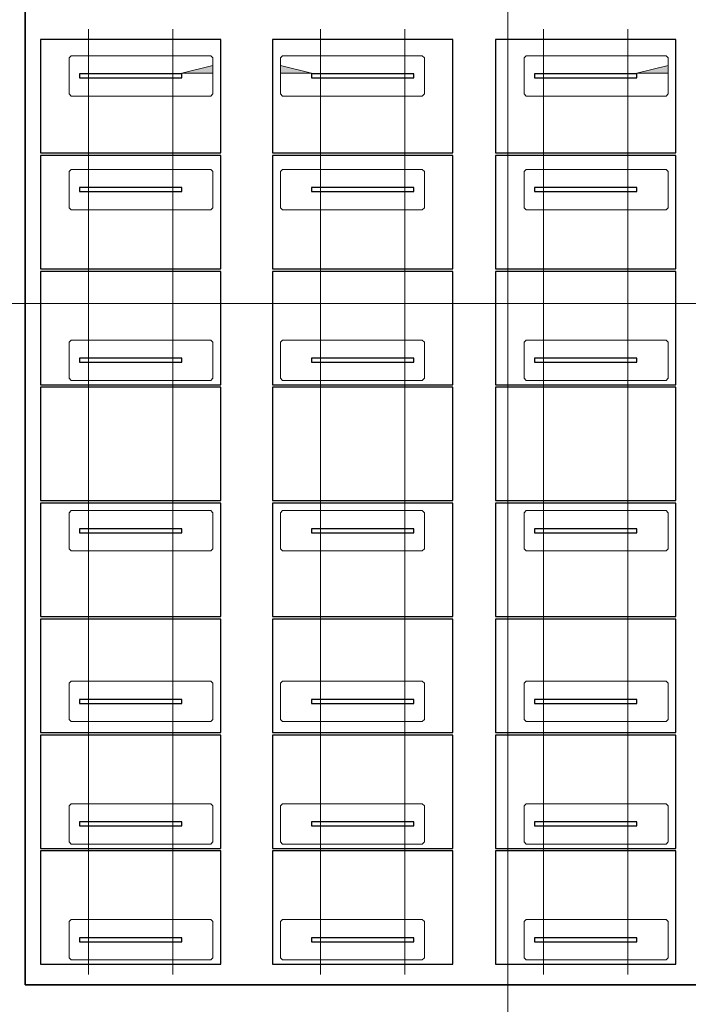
# Model space of a CAD drawing. Extents: x -720 to 300, y 62 to 1112.
# Tile 6 of 60: x -551 to -422, y 249 to 440. Entities that reach past the tile are written whole.
import ezdxf
from ezdxf.lldxf.tags import DXFTag

# ---------------------------------------------------------------- set-up
doc = ezdxf.new("R2010")
doc.units = 0
doc.layers.get('0').update_dxf_attribs({"lineweight": 13})
for name, color, linetype, lineweight in [('3_Solarbase', 7, 'Continuous', 25), ('70 -71 Achsen- 1 Gebäudeachsen', 7, 'STRICHPUNKT2-A06DN9U3MF', 18), ('E_PV_Aufstellzone', 7, 'grob', 35), ('ModuleHighPointMark', 7, 'Continuous', 25)]:
    doc.layers.add(name, color=color, linetype=linetype, lineweight=lineweight)
doc.layers.add('E_ST_Tragsystem', color=7, linetype='Continuous', lineweight=18, true_color=0x006666)
doc.layers.add('Modules', color=7, linetype='Continuous', lineweight=25, true_color=0xffa500)
tags = doc.linetypes.add('grob', pattern=[14, 3, -8, 3]).pattern_tags.tags
tags[8:9] = [DXFTag(74, 4), DXFTag(75, 0), DXFTag(340, '0'), DXFTag(46, 0.0), DXFTag(50, 0.0), DXFTag(44, 0.0), DXFTag(45, 0.0)]
tags[6:7] = [DXFTag(74, 4), DXFTag(75, 0), DXFTag(340, '0'), DXFTag(46, 0.0), DXFTag(50, 0.0), DXFTag(44, 0.0), DXFTag(45, 0.0)]
tags[4:5] = [DXFTag(74, 4), DXFTag(75, 0), DXFTag(340, '0'), DXFTag(46, 0.0), DXFTag(50, 0.0), DXFTag(44, 0.0), DXFTag(45, 0.0)]
tags = doc.linetypes.add('STRICHPUNKT2-A06DN9U3MF', pattern=[12.7, 6.35, -3.175, 0, -3.175]).pattern_tags.tags
tags[10:11] = [DXFTag(74, 4), DXFTag(75, 0), DXFTag(340, '0'), DXFTag(46, 0.0), DXFTag(50, 0.0), DXFTag(44, 0.0), DXFTag(45, 0.0)]
tags[8:9] = [DXFTag(74, 4), DXFTag(75, 0), DXFTag(340, '0'), DXFTag(46, 0.0), DXFTag(50, 0.0), DXFTag(44, 0.0), DXFTag(45, 0.0)]
tags[6:7] = [DXFTag(74, 4), DXFTag(75, 0), DXFTag(340, '0'), DXFTag(46, 0.0), DXFTag(50, 0.0), DXFTag(44, 0.0), DXFTag(45, 0.0)]
tags[4:5] = [DXFTag(74, 4), DXFTag(75, 0), DXFTag(340, '0'), DXFTag(46, 0.0), DXFTag(50, 0.0), DXFTag(44, 0.0), DXFTag(45, 0.0)]

# ---------------------------------------------------------------- blocks, each defined once
blk = doc.blocks.new('Referenz-A06DN9U5MF')
at = {"layer": '70 -71 Achsen- 1 Gebäudeachsen', "color": 0, "linetype": 'STRICHPUNKT2-A06DN9U3MF', "ltscale": 0.18}
for p, q in [((-456.85, 1084.85), (-456.85, 85.41)), ((-682.49, 384.91), (76.46, 384.91))]:
    blk.add_line(p, q, dxfattribs=at)
blk = doc.blocks.new('Polygon-A06DN9U7MF')
at = {"color": 0, "linetype": 'ByBlock', "lineweight": -2, "ltscale": 0.7}
for p, q in [((-550.14, 253.13), (-550.14, 680.02)), ((76.46, 253.13), (-550.14, 253.13))]:
    blk.add_line(p, q, dxfattribs=at)
blk = doc.blocks.new('Blockreferenz-A06DNAGNMF')
at = {"layer": '3_Solarbase', "color": 0}
for p, q in [((-475.02, 341.32), (-494.82, 341.32)), ((-494.82, 341.32), (-494.82, 340.56)), ((-475.02, 340.56), (-475.02, 341.32)), ((-494.82, 340.56), (-475.02, 340.56))]:
    blk.add_line(p, q, dxfattribs=at)
blk = doc.blocks.new('Blockreferenz-A06DNAGPMF')
at = {"layer": '3_Solarbase', "color": 0}
for p, q in [((-431.92, 374.32), (-451.72, 374.32)), ((-451.72, 374.32), (-451.72, 373.56)), ((-451.72, 373.56), (-431.92, 373.56)), ((-431.92, 373.56), (-431.92, 374.32))]:
    blk.add_line(p, q, dxfattribs=at)
blk = doc.blocks.new('Blockreferenz-A06DNAGRMF')
at = {"layer": '3_Solarbase', "color": 0}
for p, q in [((-475.02, 308.32), (-494.82, 308.32)), ((-494.82, 308.32), (-494.82, 307.56)), ((-494.82, 307.56), (-475.02, 307.56)), ((-475.02, 307.56), (-475.02, 308.32))]:
    blk.add_line(p, q, dxfattribs=at)
blk = doc.blocks.new('Blockreferenz-A06DNAGTMF')
at = {"layer": '3_Solarbase', "color": 0}
for p, q in [((-519.88, 341.32), (-539.68, 341.32)), ((-539.68, 341.32), (-539.68, 340.56)), ((-519.88, 340.56), (-519.88, 341.32)), ((-539.68, 340.56), (-519.88, 340.56))]:
    blk.add_line(p, q, dxfattribs=at)
blk = doc.blocks.new('Blockreferenz-A06DNAGVMF')
at = {"layer": '3_Solarbase', "color": 0}
for p, q in [((-475.02, 407.32), (-494.82, 407.32)), ((-494.82, 407.32), (-494.82, 406.56)), ((-494.82, 406.56), (-475.02, 406.56)), ((-475.02, 406.56), (-475.02, 407.32))]:
    blk.add_line(p, q, dxfattribs=at)
blk = doc.blocks.new('Blockreferenz-A06DNAGXMF')
at = {"layer": '3_Solarbase', "color": 0}
for p, q in [((-519.88, 374.32), (-539.68, 374.32)), ((-539.68, 374.32), (-539.68, 373.56)), ((-539.68, 373.56), (-519.88, 373.56)), ((-519.88, 373.56), (-519.88, 374.32))]:
    blk.add_line(p, q, dxfattribs=at)
blk = doc.blocks.new('Blockreferenz-A06DNAGZMF')
at = {"layer": '3_Solarbase', "color": 0}
for p, q in [((-431.92, 429.32), (-451.72, 429.32)), ((-451.72, 429.32), (-451.72, 428.56)), ((-451.72, 428.56), (-431.92, 428.56)), ((-431.92, 428.56), (-431.92, 429.32))]:
    blk.add_line(p, q, dxfattribs=at)
blk = doc.blocks.new('Blockreferenz-A06DNAH1MF')
at = {"layer": '3_Solarbase', "color": 0}
for p, q in [((-519.88, 407.32), (-539.68, 407.32)), ((-539.68, 407.32), (-539.68, 406.56)), ((-539.68, 406.56), (-519.88, 406.56)), ((-519.88, 406.56), (-519.88, 407.32))]:
    blk.add_line(p, q, dxfattribs=at)
blk = doc.blocks.new('Blockreferenz-A06DNAH5MF')
at = {"layer": '3_Solarbase', "color": 0}
for p, q in [((-475.02, 341.32), (-494.82, 341.32)), ((-494.82, 341.32), (-494.82, 340.56)), ((-475.02, 340.56), (-475.02, 341.32)), ((-494.82, 340.56), (-475.02, 340.56))]:
    blk.add_line(p, q, dxfattribs=at)
blk = doc.blocks.new('Blockreferenz-A06DNAH9MF')
at = {"layer": '3_Solarbase', "color": 0}
for p, q in [((-475.02, 407.32), (-494.82, 407.32)), ((-494.82, 407.32), (-494.82, 406.56)), ((-494.82, 406.56), (-475.02, 406.56)), ((-475.02, 406.56), (-475.02, 407.32))]:
    blk.add_line(p, q, dxfattribs=at)
blk = doc.blocks.new('Blockreferenz-A06DNAHBMF')
at = {"layer": '3_Solarbase', "color": 0}
for p, q in [((-431.92, 308.32), (-451.72, 308.32)), ((-451.72, 308.32), (-451.72, 307.56)), ((-451.72, 307.56), (-431.92, 307.56)), ((-431.92, 307.56), (-431.92, 308.32))]:
    blk.add_line(p, q, dxfattribs=at)
blk = doc.blocks.new('Blockreferenz-A06DNAHDMF')
at = {"layer": '3_Solarbase', "color": 0}
for p, q in [((-431.92, 407.32), (-451.72, 407.32)), ((-451.72, 407.32), (-451.72, 406.56)), ((-451.72, 406.56), (-431.92, 406.56)), ((-431.92, 406.56), (-431.92, 407.32))]:
    blk.add_line(p, q, dxfattribs=at)
blk = doc.blocks.new('Blockreferenz-A06DNAHFMF')
at = {"layer": '3_Solarbase', "color": 0}
for p, q in [((-431.92, 341.32), (-451.72, 341.32)), ((-451.72, 341.32), (-451.72, 340.56)), ((-431.92, 340.56), (-431.92, 341.32)), ((-451.72, 340.56), (-431.92, 340.56))]:
    blk.add_line(p, q, dxfattribs=at)
blk = doc.blocks.new('Blockreferenz-A06DNAHHMF')
at = {"layer": '3_Solarbase', "color": 0}
for p, q in [((-519.88, 429.32), (-539.68, 429.32)), ((-539.68, 429.32), (-539.68, 428.56)), ((-539.68, 428.56), (-519.88, 428.56)), ((-519.88, 428.56), (-519.88, 429.32))]:
    blk.add_line(p, q, dxfattribs=at)
blk = doc.blocks.new('Blockreferenz-A06DNAHJMF')
at = {"layer": '3_Solarbase', "color": 0}
for p, q in [((-431.92, 374.32), (-451.72, 374.32)), ((-451.72, 374.32), (-451.72, 373.56)), ((-451.72, 373.56), (-431.92, 373.56)), ((-431.92, 373.56), (-431.92, 374.32))]:
    blk.add_line(p, q, dxfattribs=at)
blk = doc.blocks.new('Blockreferenz-A06DNAHLMF')
at = {"layer": '3_Solarbase', "color": 0}
for p, q in [((-431.92, 308.32), (-451.72, 308.32)), ((-451.72, 308.32), (-451.72, 307.56)), ((-451.72, 307.56), (-431.92, 307.56)), ((-431.92, 307.56), (-431.92, 308.32))]:
    blk.add_line(p, q, dxfattribs=at)
blk = doc.blocks.new('Blockreferenz-A06DNAHNMF')
at = {"layer": '3_Solarbase', "color": 0}
for p, q in [((-431.92, 429.32), (-451.72, 429.32)), ((-451.72, 429.32), (-451.72, 428.56)), ((-451.72, 428.56), (-431.92, 428.56)), ((-431.92, 428.56), (-431.92, 429.32))]:
    blk.add_line(p, q, dxfattribs=at)
blk = doc.blocks.new('Blockreferenz-A06DNAHXMF')
at = {"layer": 'ModuleHighPointMark', "color": 16, "lineweight": 0, "true_color": 0x6c0000}
for p, q in [((-513.88, 430.94), (-519.88, 429.44)), ((-513.88, 429.44), (-513.88, 430.94)), ((-519.88, 429.44), (-513.88, 429.44))]:
    blk.add_line(p, q, dxfattribs=at)
at = {"layer": 'ModuleHighPointMark', "color": 40, "linetype": 'ByBlock', "ltscale": 0.25, "true_color": 0xffa600}
blk.add_solid([(-513.88, 429.44), (-519.88, 429.44), (-513.88, 430.94)], dxfattribs=at)
blk = doc.blocks.new('Blockreferenz-A06DNAHZMF')
at = {"layer": 'ModuleHighPointMark', "color": 16, "lineweight": 0, "true_color": 0x6c0000}
for p, q in [((-500.82, 429.44), (-500.82, 430.94)), ((-500.82, 430.94), (-494.82, 429.44)), ((-494.82, 429.44), (-500.82, 429.44))]:
    blk.add_line(p, q, dxfattribs=at)
at = {"layer": 'ModuleHighPointMark', "color": 40, "linetype": 'ByBlock', "ltscale": 0.25, "true_color": 0xffa600}
blk.add_solid([(-500.82, 429.44), (-500.82, 430.94), (-494.82, 429.44)], dxfattribs=at)
blk = doc.blocks.new('Blockreferenz-A06DNAI5MF')
at = {"layer": 'ModuleHighPointMark', "color": 16, "lineweight": 0, "true_color": 0x6c0000}
for p, q in [((-425.92, 430.94), (-431.92, 429.44)), ((-425.92, 429.44), (-425.92, 430.94)), ((-431.92, 429.44), (-425.92, 429.44))]:
    blk.add_line(p, q, dxfattribs=at)
at = {"layer": 'ModuleHighPointMark', "color": 40, "linetype": 'ByBlock', "ltscale": 0.25, "true_color": 0xffa600}
blk.add_solid([(-425.92, 429.44), (-431.92, 429.44), (-425.92, 430.94)], dxfattribs=at)
blk = doc.blocks.new('Blockreferenz-A06DNAI9MF')
at = {"color": 96, "lineweight": -2, "true_color": 0x008000}
for p, q in [((-541.67, 311.44), (-541.27, 311.84)), ((-541.67, 304.44), (-541.67, 311.44)), ((-541.27, 311.84), (-514.27, 311.84)), ((-514.27, 311.84), (-513.87, 311.44)), ((-513.87, 311.44), (-513.87, 304.44)), ((-541.27, 304.04), (-541.67, 304.44)), ((-514.27, 304.04), (-541.27, 304.04)), ((-513.87, 304.44), (-514.27, 304.04))]:
    blk.add_line(p, q, dxfattribs=at)
blk = doc.blocks.new('Blockreferenz-A06DNAIBMF')
at = {"color": 96, "lineweight": -2, "true_color": 0x008000}
for p, q in [((-541.67, 377.44), (-541.27, 377.84)), ((-541.67, 370.44), (-541.67, 377.44)), ((-541.27, 377.84), (-514.27, 377.84)), ((-514.27, 377.84), (-513.87, 377.44)), ((-513.87, 377.44), (-513.87, 370.44)), ((-541.27, 370.04), (-541.67, 370.44)), ((-514.27, 370.04), (-541.27, 370.04)), ((-513.87, 370.44), (-514.27, 370.04))]:
    blk.add_line(p, q, dxfattribs=at)
blk = doc.blocks.new('Blockreferenz-A06DNAIDMF')
at = {"color": 96, "lineweight": -2, "true_color": 0x008000}
for p, q in [((-541.67, 432.44), (-541.27, 432.84)), ((-541.67, 425.44), (-541.67, 432.44)), ((-541.27, 432.84), (-514.27, 432.84)), ((-514.27, 432.84), (-513.87, 432.44)), ((-513.87, 432.44), (-513.87, 425.44)), ((-541.27, 425.04), (-541.67, 425.44)), ((-514.27, 425.04), (-541.27, 425.04)), ((-513.87, 425.44), (-514.27, 425.04))]:
    blk.add_line(p, q, dxfattribs=at)
blk = doc.blocks.new('Blockreferenz-A06DNAIFMF')
at = {"layer": 'Modules'}
for p, q in [((-424.39, 323.86), (-459.25, 323.86)), ((-459.25, 323.86), (-459.25, 301.94)), ((-424.39, 301.94), (-424.39, 323.86)), ((-459.25, 301.94), (-424.39, 301.94))]:
    blk.add_line(p, q, dxfattribs=at)
blk = doc.blocks.new('Blockreferenz-A06DNAIHMF')
at = {"layer": 'Modules'}
for p, q in [((-467.49, 323.86), (-502.35, 323.86)), ((-502.35, 323.86), (-502.35, 301.94)), ((-467.49, 301.94), (-467.49, 323.86)), ((-502.35, 301.94), (-467.49, 301.94))]:
    blk.add_line(p, q, dxfattribs=at)
blk = doc.blocks.new('Blockreferenz-A06DNAINMF')
at = {"layer": 'Modules'}
for p, q in [((-512.35, 391.12), (-547.21, 391.12)), ((-547.21, 391.12), (-547.21, 369.2)), ((-512.35, 369.2), (-512.35, 391.12)), ((-547.21, 369.2), (-512.35, 369.2))]:
    blk.add_line(p, q, dxfattribs=at)
blk = doc.blocks.new('Blockreferenz-A06DNAIRMF')
at = {"layer": '3_Solarbase', "color": 0}
for p, q in [((-519.88, 407.32), (-539.68, 407.32)), ((-539.68, 407.32), (-539.68, 406.56)), ((-539.68, 406.56), (-519.88, 406.56)), ((-519.88, 406.56), (-519.88, 407.32))]:
    blk.add_line(p, q, dxfattribs=at)
blk = doc.blocks.new('Blockreferenz-A06DNAITMF')
at = {"layer": 'Modules'}
for p, q in [((-424.39, 435.96), (-459.25, 435.96)), ((-459.25, 435.96), (-459.25, 414.04)), ((-424.39, 414.04), (-424.39, 435.96)), ((-459.25, 414.04), (-424.39, 414.04))]:
    blk.add_line(p, q, dxfattribs=at)
blk = doc.blocks.new('Blockreferenz-A06DNAIXMF')
at = {"layer": 'Modules'}
for p, q in [((-424.39, 413.54), (-459.25, 413.54)), ((-459.25, 413.54), (-459.25, 391.62)), ((-424.39, 391.62), (-424.39, 413.54)), ((-459.25, 391.62), (-424.39, 391.62))]:
    blk.add_line(p, q, dxfattribs=at)
blk = doc.blocks.new('Blockreferenz-A06DNAIZMF')
at = {"layer": 'Modules'}
for p, q in [((-512.35, 323.86), (-547.21, 323.86)), ((-547.21, 323.86), (-547.21, 301.94)), ((-512.35, 301.94), (-512.35, 323.86)), ((-547.21, 301.94), (-512.35, 301.94))]:
    blk.add_line(p, q, dxfattribs=at)
blk = doc.blocks.new('Blockreferenz-A06DNAJ1MF')
at = {"layer": 'Modules'}
for p, q in [((-467.49, 368.7), (-502.35, 368.7)), ((-502.35, 368.7), (-502.35, 346.78)), ((-467.49, 346.78), (-467.49, 368.7)), ((-502.35, 346.78), (-467.49, 346.78))]:
    blk.add_line(p, q, dxfattribs=at)
blk = doc.blocks.new('Blockreferenz-A06DNAJ3MF')
at = {"layer": 'Modules'}
for p, q in [((-512.35, 346.28), (-547.21, 346.28)), ((-547.21, 346.28), (-547.21, 324.36)), ((-512.35, 324.36), (-512.35, 346.28)), ((-547.21, 324.36), (-512.35, 324.36))]:
    blk.add_line(p, q, dxfattribs=at)
blk = doc.blocks.new('Blockreferenz-A06DNAJ5MF')
at = {"layer": 'Modules'}
for p, q in [((-512.35, 413.54), (-547.21, 413.54)), ((-547.21, 413.54), (-547.21, 391.62)), ((-512.35, 391.62), (-512.35, 413.54)), ((-547.21, 391.62), (-512.35, 391.62))]:
    blk.add_line(p, q, dxfattribs=at)
blk = doc.blocks.new('Blockreferenz-A06DNAJ7MF')
at = {"color": 96, "lineweight": -2, "true_color": 0x008000}
for p, q in [((-541.67, 344.44), (-541.27, 344.84)), ((-541.27, 344.84), (-514.27, 344.84)), ((-514.27, 344.84), (-513.87, 344.44)), ((-541.67, 337.44), (-541.67, 344.44)), ((-513.87, 344.44), (-513.87, 337.44)), ((-541.27, 337.04), (-541.67, 337.44)), ((-513.87, 337.44), (-514.27, 337.04)), ((-514.27, 337.04), (-541.27, 337.04))]:
    blk.add_line(p, q, dxfattribs=at)
blk = doc.blocks.new('Blockreferenz-A06DNAJ9MF')
at = {"color": 96, "lineweight": -2, "true_color": 0x008000}
for p, q in [((-541.67, 410.44), (-541.27, 410.84)), ((-541.67, 403.44), (-541.67, 410.44)), ((-541.27, 410.84), (-514.27, 410.84)), ((-514.27, 410.84), (-513.87, 410.44)), ((-513.87, 410.44), (-513.87, 403.44)), ((-541.27, 403.04), (-541.67, 403.44)), ((-514.27, 403.04), (-541.27, 403.04)), ((-513.87, 403.44), (-514.27, 403.04))]:
    blk.add_line(p, q, dxfattribs=at)
blk = doc.blocks.new('Blockreferenz-A06DNAJBMF')
at = {"layer": 'Modules'}
for p, q in [((-467.49, 391.12), (-502.35, 391.12)), ((-502.35, 391.12), (-502.35, 369.2)), ((-467.49, 369.2), (-467.49, 391.12)), ((-502.35, 369.2), (-467.49, 369.2))]:
    blk.add_line(p, q, dxfattribs=at)
blk = doc.blocks.new('Blockreferenz-A06DNAJDMF')
at = {"color": 96, "lineweight": -2, "true_color": 0x008000}
for p, q in [((-500.81, 344.44), (-500.41, 344.84)), ((-500.41, 344.84), (-473.41, 344.84)), ((-473.41, 344.84), (-473.01, 344.44)), ((-500.81, 337.44), (-500.81, 344.44)), ((-473.01, 344.44), (-473.01, 337.44)), ((-500.41, 337.04), (-500.81, 337.44)), ((-473.01, 337.44), (-473.41, 337.04)), ((-473.41, 337.04), (-500.41, 337.04))]:
    blk.add_line(p, q, dxfattribs=at)
blk = doc.blocks.new('Blockreferenz-A06DNAJFMF')
at = {"color": 96, "lineweight": -2, "true_color": 0x008000}
for p, q in [((-500.81, 311.44), (-500.41, 311.84)), ((-500.81, 304.44), (-500.81, 311.44)), ((-500.41, 311.84), (-473.41, 311.84)), ((-473.41, 311.84), (-473.01, 311.44)), ((-473.01, 311.44), (-473.01, 304.44)), ((-500.41, 304.04), (-500.81, 304.44)), ((-473.41, 304.04), (-500.41, 304.04)), ((-473.01, 304.44), (-473.41, 304.04))]:
    blk.add_line(p, q, dxfattribs=at)
blk = doc.blocks.new('Blockreferenz-A06DNAJHMF')
at = {"layer": 'Modules'}
for p, q in [((-467.49, 413.54), (-502.35, 413.54)), ((-502.35, 413.54), (-502.35, 391.62)), ((-467.49, 391.62), (-467.49, 413.54)), ((-502.35, 391.62), (-467.49, 391.62))]:
    blk.add_line(p, q, dxfattribs=at)
blk = doc.blocks.new('Blockreferenz-A06DNAJJMF')
at = {"color": 96, "lineweight": -2, "true_color": 0x008000}
for p, q in [((-500.81, 410.44), (-500.41, 410.84)), ((-500.81, 403.44), (-500.81, 410.44)), ((-500.41, 410.84), (-473.41, 410.84)), ((-473.41, 410.84), (-473.01, 410.44)), ((-473.01, 410.44), (-473.01, 403.44)), ((-500.41, 403.04), (-500.81, 403.44)), ((-473.41, 403.04), (-500.41, 403.04)), ((-473.01, 403.44), (-473.41, 403.04))]:
    blk.add_line(p, q, dxfattribs=at)
blk = doc.blocks.new('Blockreferenz-A06DNAJLMF')
at = {"color": 96, "lineweight": -2, "true_color": 0x008000}
for p, q in [((-500.81, 377.44), (-500.41, 377.84)), ((-500.81, 370.44), (-500.81, 377.44)), ((-500.41, 377.84), (-473.41, 377.84)), ((-473.41, 377.84), (-473.01, 377.44)), ((-473.01, 377.44), (-473.01, 370.44)), ((-500.41, 370.04), (-500.81, 370.44)), ((-473.41, 370.04), (-500.41, 370.04)), ((-473.01, 370.44), (-473.41, 370.04))]:
    blk.add_line(p, q, dxfattribs=at)
blk = doc.blocks.new('Blockreferenz-A06DNAJNMF')
at = {"color": 96, "lineweight": -2, "true_color": 0x008000}
for p, q in [((-500.81, 432.44), (-500.41, 432.84)), ((-500.81, 425.44), (-500.81, 432.44)), ((-500.41, 432.84), (-473.41, 432.84)), ((-473.41, 432.84), (-473.01, 432.44)), ((-473.01, 432.44), (-473.01, 425.44)), ((-500.41, 425.04), (-500.81, 425.44)), ((-473.41, 425.04), (-500.41, 425.04)), ((-473.01, 425.44), (-473.41, 425.04))]:
    blk.add_line(p, q, dxfattribs=at)
blk = doc.blocks.new('Blockreferenz-A06DNAJPMF')
at = {"layer": 'Modules'}
for p, q in [((-512.35, 368.7), (-547.21, 368.7)), ((-547.21, 368.7), (-547.21, 346.78)), ((-512.35, 346.78), (-512.35, 368.7)), ((-547.21, 346.78), (-512.35, 346.78))]:
    blk.add_line(p, q, dxfattribs=at)
blk = doc.blocks.new('Blockreferenz-A06DNAJRMF')
at = {"color": 96, "lineweight": -2, "true_color": 0x008000}
for p, q in [((-453.71, 311.44), (-453.31, 311.84)), ((-453.71, 304.44), (-453.71, 311.44)), ((-453.31, 311.84), (-426.31, 311.84)), ((-426.31, 311.84), (-425.91, 311.44)), ((-425.91, 311.44), (-425.91, 304.44)), ((-453.31, 304.04), (-453.71, 304.44)), ((-426.31, 304.04), (-453.31, 304.04)), ((-425.91, 304.44), (-426.31, 304.04))]:
    blk.add_line(p, q, dxfattribs=at)
blk = doc.blocks.new('Blockreferenz-A06DNAJTMF')
at = {"layer": 'Modules'}
for p, q in [((-512.35, 435.96), (-547.21, 435.96)), ((-547.21, 435.96), (-547.21, 414.04)), ((-512.35, 414.04), (-512.35, 435.96)), ((-547.21, 414.04), (-512.35, 414.04))]:
    blk.add_line(p, q, dxfattribs=at)
blk = doc.blocks.new('Blockreferenz-A06DNAJVMF')
at = {"color": 96, "lineweight": -2, "true_color": 0x008000}
for p, q in [((-453.71, 377.44), (-453.31, 377.84)), ((-453.71, 370.44), (-453.71, 377.44)), ((-453.31, 377.84), (-426.31, 377.84)), ((-426.31, 377.84), (-425.91, 377.44)), ((-425.91, 377.44), (-425.91, 370.44)), ((-453.31, 370.04), (-453.71, 370.44)), ((-426.31, 370.04), (-453.31, 370.04)), ((-425.91, 370.44), (-426.31, 370.04))]:
    blk.add_line(p, q, dxfattribs=at)
blk = doc.blocks.new('Blockreferenz-A06DNAJXMF')
at = {"color": 96, "lineweight": -2, "true_color": 0x008000}
for p, q in [((-453.71, 410.44), (-453.31, 410.84)), ((-453.71, 403.44), (-453.71, 410.44)), ((-453.31, 410.84), (-426.31, 410.84)), ((-426.31, 410.84), (-425.91, 410.44)), ((-425.91, 410.44), (-425.91, 403.44)), ((-453.31, 403.04), (-453.71, 403.44)), ((-426.31, 403.04), (-453.31, 403.04)), ((-425.91, 403.44), (-426.31, 403.04))]:
    blk.add_line(p, q, dxfattribs=at)
blk = doc.blocks.new('Blockreferenz-A06DNAJZMF')
at = {"layer": 'Modules'}
for p, q in [((-467.49, 346.28), (-502.35, 346.28)), ((-502.35, 346.28), (-502.35, 324.36)), ((-467.49, 324.36), (-467.49, 346.28)), ((-502.35, 324.36), (-467.49, 324.36))]:
    blk.add_line(p, q, dxfattribs=at)
blk = doc.blocks.new('Blockreferenz-A06DNAK1MF')
at = {"color": 96, "lineweight": -2, "true_color": 0x008000}
for p, q in [((-453.71, 432.44), (-453.31, 432.84)), ((-453.71, 425.44), (-453.71, 432.44)), ((-453.31, 432.84), (-426.31, 432.84)), ((-426.31, 432.84), (-425.91, 432.44)), ((-425.91, 432.44), (-425.91, 425.44)), ((-453.31, 425.04), (-453.71, 425.44)), ((-426.31, 425.04), (-453.31, 425.04)), ((-425.91, 425.44), (-426.31, 425.04))]:
    blk.add_line(p, q, dxfattribs=at)
blk = doc.blocks.new('Blockreferenz-A06DNAK3MF')
at = {"layer": 'Modules'}
for p, q in [((-467.49, 435.96), (-502.35, 435.96)), ((-502.35, 435.96), (-502.35, 414.04)), ((-467.49, 414.04), (-467.49, 435.96)), ((-502.35, 414.04), (-467.49, 414.04))]:
    blk.add_line(p, q, dxfattribs=at)
blk = doc.blocks.new('Blockreferenz-A06DNAK7MF')
at = {"layer": 'Modules'}
for p, q in [((-424.39, 346.28), (-459.25, 346.28)), ((-459.25, 346.28), (-459.25, 324.36)), ((-424.39, 324.36), (-424.39, 346.28)), ((-459.25, 324.36), (-424.39, 324.36))]:
    blk.add_line(p, q, dxfattribs=at)
blk = doc.blocks.new('Blockreferenz-A06DNAK9MF')
at = {"layer": '3_Solarbase', "color": 0}
for p, q in [((-519.88, 308.32), (-539.68, 308.32)), ((-539.68, 308.32), (-539.68, 307.56)), ((-539.68, 307.56), (-519.88, 307.56)), ((-519.88, 307.56), (-519.88, 308.32))]:
    blk.add_line(p, q, dxfattribs=at)
blk = doc.blocks.new('Blockreferenz-A06DNAKDMF')
at = {"layer": 'Modules'}
for p, q in [((-424.39, 368.7), (-459.25, 368.7)), ((-459.25, 368.7), (-459.25, 346.78)), ((-424.39, 346.78), (-424.39, 368.7)), ((-459.25, 346.78), (-424.39, 346.78))]:
    blk.add_line(p, q, dxfattribs=at)
blk = doc.blocks.new('Blockreferenz-A06DNAKHMF')
at = {"layer": 'Modules'}
for p, q in [((-424.39, 391.12), (-459.25, 391.12)), ((-459.25, 391.12), (-459.25, 369.2)), ((-424.39, 369.2), (-424.39, 391.12)), ((-459.25, 369.2), (-424.39, 369.2))]:
    blk.add_line(p, q, dxfattribs=at)
blk = doc.blocks.new('Blockreferenz-A06DNAKJMF')
at = {"color": 96, "lineweight": -2, "true_color": 0x008000}
for p, q in [((-453.71, 344.44), (-453.31, 344.84)), ((-453.31, 344.84), (-426.31, 344.84)), ((-426.31, 344.84), (-425.91, 344.44)), ((-453.71, 337.44), (-453.71, 344.44)), ((-425.91, 344.44), (-425.91, 337.44)), ((-453.31, 337.04), (-453.71, 337.44)), ((-425.91, 337.44), (-426.31, 337.04)), ((-426.31, 337.04), (-453.31, 337.04))]:
    blk.add_line(p, q, dxfattribs=at)
blk = doc.blocks.new('Blockreferenz-A06DNAKLMF')
at = {"layer": '3_Solarbase', "color": 0}
for p, q in [((-475.02, 308.32), (-494.82, 308.32)), ((-494.82, 308.32), (-494.82, 307.56)), ((-494.82, 307.56), (-475.02, 307.56)), ((-475.02, 307.56), (-475.02, 308.32))]:
    blk.add_line(p, q, dxfattribs=at)
blk = doc.blocks.new('Blockreferenz-A06DNAKPMF')
at = {"layer": '3_Solarbase', "color": 0}
for p, q in [((-475.02, 374.32), (-494.82, 374.32)), ((-494.82, 374.32), (-494.82, 373.56)), ((-494.82, 373.56), (-475.02, 373.56)), ((-475.02, 373.56), (-475.02, 374.32))]:
    blk.add_line(p, q, dxfattribs=at)
blk = doc.blocks.new('Blockreferenz-A06DNAKVMF')
at = {"layer": '3_Solarbase', "color": 0}
for p, q in [((-475.02, 429.32), (-494.82, 429.32)), ((-494.82, 429.32), (-494.82, 428.56)), ((-494.82, 428.56), (-475.02, 428.56)), ((-475.02, 428.56), (-475.02, 429.32))]:
    blk.add_line(p, q, dxfattribs=at)
blk = doc.blocks.new('Blockreferenz-A06DNAKZMF')
at = {"layer": '3_Solarbase', "color": 0}
for p, q in [((-519.88, 308.32), (-539.68, 308.32)), ((-539.68, 308.32), (-539.68, 307.56)), ((-539.68, 307.56), (-519.88, 307.56)), ((-519.88, 307.56), (-519.88, 308.32))]:
    blk.add_line(p, q, dxfattribs=at)
blk = doc.blocks.new('Blockreferenz-A06DNAL1MF')
at = {"layer": '3_Solarbase', "color": 0}
for p, q in [((-431.92, 407.32), (-451.72, 407.32)), ((-451.72, 407.32), (-451.72, 406.56)), ((-451.72, 406.56), (-431.92, 406.56)), ((-431.92, 406.56), (-431.92, 407.32))]:
    blk.add_line(p, q, dxfattribs=at)
blk = doc.blocks.new('Blockreferenz-A06DNAL3MF')
at = {"layer": '3_Solarbase', "color": 0}
for p, q in [((-519.88, 341.32), (-539.68, 341.32)), ((-539.68, 341.32), (-539.68, 340.56)), ((-519.88, 340.56), (-519.88, 341.32)), ((-539.68, 340.56), (-519.88, 340.56))]:
    blk.add_line(p, q, dxfattribs=at)
blk = doc.blocks.new('Blockreferenz-A06DNAL5MF')
at = {"layer": '3_Solarbase', "color": 0}
for p, q in [((-519.88, 374.32), (-539.68, 374.32)), ((-539.68, 374.32), (-539.68, 373.56)), ((-539.68, 373.56), (-519.88, 373.56)), ((-519.88, 373.56), (-519.88, 374.32))]:
    blk.add_line(p, q, dxfattribs=at)
blk = doc.blocks.new('Blockreferenz-A06DNAL7MF')
at = {"layer": '3_Solarbase', "color": 0}
for p, q in [((-519.88, 429.32), (-539.68, 429.32)), ((-539.68, 429.32), (-539.68, 428.56)), ((-539.68, 428.56), (-519.88, 428.56)), ((-519.88, 428.56), (-519.88, 429.32))]:
    blk.add_line(p, q, dxfattribs=at)
blk = doc.blocks.new('Blockreferenz-A06DNAL9MF')
at = {"layer": '3_Solarbase', "color": 0}
for p, q in [((-475.02, 429.32), (-494.82, 429.32)), ((-494.82, 429.32), (-494.82, 428.56)), ((-494.82, 428.56), (-475.02, 428.56)), ((-475.02, 428.56), (-475.02, 429.32))]:
    blk.add_line(p, q, dxfattribs=at)
blk = doc.blocks.new('Blockreferenz-A06DNALDMF')
at = {"layer": '3_Solarbase', "color": 0}
for p, q in [((-431.92, 341.32), (-451.72, 341.32)), ((-451.72, 341.32), (-451.72, 340.56)), ((-431.92, 340.56), (-431.92, 341.32)), ((-451.72, 340.56), (-431.92, 340.56))]:
    blk.add_line(p, q, dxfattribs=at)
blk = doc.blocks.new('Blockreferenz-A06DNALFMF')
at = {"layer": '3_Solarbase', "color": 0}
for p, q in [((-475.02, 374.32), (-494.82, 374.32)), ((-494.82, 374.32), (-494.82, 373.56)), ((-494.82, 373.56), (-475.02, 373.56)), ((-475.02, 373.56), (-475.02, 374.32))]:
    blk.add_line(p, q, dxfattribs=at)
blk = doc.blocks.new('Blockreferenz-A06DNAMRMF')
at = {"layer": '3_Solarbase', "color": 0}
for p, q in [((-431.92, 284.64), (-451.72, 284.64)), ((-451.72, 284.64), (-451.72, 283.88)), ((-451.72, 283.88), (-431.92, 283.88)), ((-431.92, 283.88), (-431.92, 284.64))]:
    blk.add_line(p, q, dxfattribs=at)
blk = doc.blocks.new('Blockreferenz-A06DNAMTMF')
at = {"layer": '3_Solarbase', "color": 0}
for p, q in [((-519.88, 284.64), (-539.68, 284.64)), ((-539.68, 284.64), (-539.68, 283.88)), ((-539.68, 283.88), (-519.88, 283.88)), ((-519.88, 283.88), (-519.88, 284.64))]:
    blk.add_line(p, q, dxfattribs=at)
blk = doc.blocks.new('Blockreferenz-A06DNAMVMF')
at = {"layer": '3_Solarbase', "color": 0}
for p, q in [((-431.92, 284.64), (-451.72, 284.64)), ((-451.72, 284.64), (-451.72, 283.88)), ((-451.72, 283.88), (-431.92, 283.88)), ((-431.92, 283.88), (-431.92, 284.64))]:
    blk.add_line(p, q, dxfattribs=at)
blk = doc.blocks.new('Blockreferenz-A06DNAMZMF')
at = {"color": 96, "lineweight": -2, "true_color": 0x008000}
for p, q in [((-541.67, 287.76), (-541.27, 288.16)), ((-541.67, 280.76), (-541.67, 287.76)), ((-541.27, 288.16), (-514.27, 288.16)), ((-514.27, 288.16), (-513.87, 287.76)), ((-513.87, 287.76), (-513.87, 280.76)), ((-541.27, 280.36), (-541.67, 280.76)), ((-514.27, 280.36), (-541.27, 280.36)), ((-513.87, 280.76), (-514.27, 280.36))]:
    blk.add_line(p, q, dxfattribs=at)
blk = doc.blocks.new('Blockreferenz-A06DNAN1MF')
at = {"layer": 'Modules'}
for p, q in [((-512.35, 301.44), (-547.21, 301.44)), ((-547.21, 301.44), (-547.21, 279.52)), ((-512.35, 279.52), (-512.35, 301.44)), ((-547.21, 279.52), (-512.35, 279.52))]:
    blk.add_line(p, q, dxfattribs=at)
blk = doc.blocks.new('Blockreferenz-A06DNAN5MF')
at = {"layer": 'Modules'}
for p, q in [((-467.49, 301.44), (-502.35, 301.44)), ((-502.35, 301.44), (-502.35, 279.52)), ((-467.49, 279.52), (-467.49, 301.44)), ((-502.35, 279.52), (-467.49, 279.52))]:
    blk.add_line(p, q, dxfattribs=at)
blk = doc.blocks.new('Blockreferenz-A06DNAN7MF')
at = {"color": 96, "lineweight": -2, "true_color": 0x008000}
for p, q in [((-500.81, 287.76), (-500.41, 288.16)), ((-500.81, 280.76), (-500.81, 287.76)), ((-500.41, 288.16), (-473.41, 288.16)), ((-473.41, 288.16), (-473.01, 287.76)), ((-473.01, 287.76), (-473.01, 280.76)), ((-500.41, 280.36), (-500.81, 280.76)), ((-473.41, 280.36), (-500.41, 280.36)), ((-473.01, 280.76), (-473.41, 280.36))]:
    blk.add_line(p, q, dxfattribs=at)
blk = doc.blocks.new('Blockreferenz-A06DNAN9MF')
at = {"color": 96, "lineweight": -2, "true_color": 0x008000}
for p, q in [((-453.71, 287.76), (-453.31, 288.16)), ((-453.71, 280.76), (-453.71, 287.76)), ((-453.31, 288.16), (-426.31, 288.16)), ((-426.31, 288.16), (-425.91, 287.76)), ((-425.91, 287.76), (-425.91, 280.76)), ((-453.31, 280.36), (-453.71, 280.76)), ((-426.31, 280.36), (-453.31, 280.36)), ((-425.91, 280.76), (-426.31, 280.36))]:
    blk.add_line(p, q, dxfattribs=at)
blk = doc.blocks.new('Blockreferenz-A06DNANDMF')
at = {"layer": 'Modules'}
for p, q in [((-424.39, 301.44), (-459.25, 301.44)), ((-459.25, 301.44), (-459.25, 279.52)), ((-424.39, 279.52), (-424.39, 301.44)), ((-459.25, 279.52), (-424.39, 279.52))]:
    blk.add_line(p, q, dxfattribs=at)
blk = doc.blocks.new('Blockreferenz-A06DNANFMF')
at = {"layer": '3_Solarbase', "color": 0}
for p, q in [((-475.02, 284.64), (-494.82, 284.64)), ((-494.82, 284.64), (-494.82, 283.88)), ((-494.82, 283.88), (-475.02, 283.88)), ((-475.02, 283.88), (-475.02, 284.64))]:
    blk.add_line(p, q, dxfattribs=at)
blk = doc.blocks.new('Blockreferenz-A06DNANHMF')
at = {"layer": '3_Solarbase', "color": 0}
for p, q in [((-519.88, 284.64), (-539.68, 284.64)), ((-539.68, 284.64), (-539.68, 283.88)), ((-539.68, 283.88), (-519.88, 283.88)), ((-519.88, 283.88), (-519.88, 284.64))]:
    blk.add_line(p, q, dxfattribs=at)
blk = doc.blocks.new('Blockreferenz-A06DNANLMF')
at = {"layer": '3_Solarbase', "color": 0}
for p, q in [((-475.02, 284.64), (-494.82, 284.64)), ((-494.82, 284.64), (-494.82, 283.88)), ((-494.82, 283.88), (-475.02, 283.88)), ((-475.02, 283.88), (-475.02, 284.64))]:
    blk.add_line(p, q, dxfattribs=at)
blk = doc.blocks.new('Blockreferenz-A06DNAZNMF')
at = {"layer": '3_Solarbase', "color": 0}
for p, q in [((-431.92, 262.22), (-451.72, 262.22)), ((-451.72, 262.22), (-451.72, 261.46)), ((-451.72, 261.46), (-431.92, 261.46)), ((-431.92, 261.46), (-431.92, 262.22))]:
    blk.add_line(p, q, dxfattribs=at)
blk = doc.blocks.new('Blockreferenz-A06DNAZPMF')
at = {"layer": '3_Solarbase', "color": 0}
for p, q in [((-519.88, 262.22), (-539.68, 262.22)), ((-539.68, 262.22), (-539.68, 261.46)), ((-539.68, 261.46), (-519.88, 261.46)), ((-519.88, 261.46), (-519.88, 262.22))]:
    blk.add_line(p, q, dxfattribs=at)
blk = doc.blocks.new('Blockreferenz-A06DNAZRMF')
at = {"layer": '3_Solarbase', "color": 0}
for p, q in [((-431.92, 262.22), (-451.72, 262.22)), ((-451.72, 262.22), (-451.72, 261.46)), ((-451.72, 261.46), (-431.92, 261.46)), ((-431.92, 261.46), (-431.92, 262.22))]:
    blk.add_line(p, q, dxfattribs=at)
blk = doc.blocks.new('Blockreferenz-A06DNAZVMF')
at = {"color": 96, "lineweight": -2, "true_color": 0x008000}
for p, q in [((-541.67, 265.34), (-541.27, 265.74)), ((-541.67, 258.34), (-541.67, 265.34)), ((-541.27, 265.74), (-514.27, 265.74)), ((-514.27, 265.74), (-513.87, 265.34)), ((-513.87, 265.34), (-513.87, 258.34)), ((-541.27, 257.94), (-541.67, 258.34)), ((-514.27, 257.94), (-541.27, 257.94)), ((-513.87, 258.34), (-514.27, 257.94))]:
    blk.add_line(p, q, dxfattribs=at)
blk = doc.blocks.new('Blockreferenz-A06DNAZXMF')
at = {"layer": 'Modules'}
for p, q in [((-512.35, 279.02), (-547.21, 279.02)), ((-547.21, 279.02), (-547.21, 257.1)), ((-512.35, 257.1), (-512.35, 279.02)), ((-547.21, 257.1), (-512.35, 257.1))]:
    blk.add_line(p, q, dxfattribs=at)
blk = doc.blocks.new('Blockreferenz-A06DNB01MF')
at = {"layer": 'Modules'}
for p, q in [((-467.49, 279.02), (-502.35, 279.02)), ((-502.35, 279.02), (-502.35, 257.1)), ((-467.49, 257.1), (-467.49, 279.02)), ((-502.35, 257.1), (-467.49, 257.1))]:
    blk.add_line(p, q, dxfattribs=at)
blk = doc.blocks.new('Blockreferenz-A06DNB03MF')
at = {"color": 96, "lineweight": -2, "true_color": 0x008000}
for p, q in [((-500.81, 265.34), (-500.41, 265.74)), ((-500.81, 258.34), (-500.81, 265.34)), ((-500.41, 265.74), (-473.41, 265.74)), ((-473.41, 265.74), (-473.01, 265.34)), ((-473.01, 265.34), (-473.01, 258.34)), ((-500.41, 257.94), (-500.81, 258.34)), ((-473.41, 257.94), (-500.41, 257.94)), ((-473.01, 258.34), (-473.41, 257.94))]:
    blk.add_line(p, q, dxfattribs=at)
blk = doc.blocks.new('Blockreferenz-A06DNB05MF')
at = {"color": 96, "lineweight": -2, "true_color": 0x008000}
for p, q in [((-453.71, 265.34), (-453.31, 265.74)), ((-453.71, 258.34), (-453.71, 265.34)), ((-453.31, 265.74), (-426.31, 265.74)), ((-426.31, 265.74), (-425.91, 265.34)), ((-425.91, 265.34), (-425.91, 258.34)), ((-453.31, 257.94), (-453.71, 258.34)), ((-426.31, 257.94), (-453.31, 257.94)), ((-425.91, 258.34), (-426.31, 257.94))]:
    blk.add_line(p, q, dxfattribs=at)
blk = doc.blocks.new('Blockreferenz-A06DNB09MF')
at = {"layer": 'Modules'}
for p, q in [((-424.39, 279.02), (-459.25, 279.02)), ((-459.25, 279.02), (-459.25, 257.1)), ((-424.39, 257.1), (-424.39, 279.02)), ((-459.25, 257.1), (-424.39, 257.1))]:
    blk.add_line(p, q, dxfattribs=at)
blk = doc.blocks.new('Blockreferenz-A06DNB0BMF')
at = {"layer": '3_Solarbase', "color": 0}
for p, q in [((-475.02, 262.22), (-494.82, 262.22)), ((-494.82, 262.22), (-494.82, 261.46)), ((-494.82, 261.46), (-475.02, 261.46)), ((-475.02, 261.46), (-475.02, 262.22))]:
    blk.add_line(p, q, dxfattribs=at)
blk = doc.blocks.new('Blockreferenz-A06DNB0DMF')
at = {"layer": '3_Solarbase', "color": 0}
for p, q in [((-519.88, 262.22), (-539.68, 262.22)), ((-539.68, 262.22), (-539.68, 261.46)), ((-539.68, 261.46), (-519.88, 261.46)), ((-519.88, 261.46), (-519.88, 262.22))]:
    blk.add_line(p, q, dxfattribs=at)
blk = doc.blocks.new('Blockreferenz-A06DNB0HMF')
at = {"layer": '3_Solarbase', "color": 0}
for p, q in [((-475.02, 262.22), (-494.82, 262.22)), ((-494.82, 262.22), (-494.82, 261.46)), ((-494.82, 261.46), (-475.02, 261.46)), ((-475.02, 261.46), (-475.02, 262.22))]:
    blk.add_line(p, q, dxfattribs=at)

msp = doc.modelspace()

# ---------------------------------------------------------------- linework, layer by layer
at = {"layer": 'E_ST_Tragsystem', "color": 1, "ltscale": 0.18, "true_color": 0xff0000}
for p, q in [((-537.93, 395.94), (-537.93, 437.96)), ((-521.62, 395.94), (-521.62, 437.96)), ((-493.07, 395.94), (-493.07, 437.96)), ((-476.76, 395.94), (-476.76, 437.96)), ((-449.97, 395.94), (-449.97, 437.96)), ((-433.66, 395.94), (-433.66, 437.96)), ((-537.93, 299.94), (-537.93, 395.94)), ((-521.62, 299.94), (-521.62, 395.94)), ((-493.07, 299.94), (-493.07, 395.94)), ((-476.76, 299.94), (-476.76, 395.94)), ((-449.97, 299.94), (-449.97, 395.94)), ((-433.66, 299.94), (-433.66, 395.94)), ((-537.93, 255.11), (-537.93, 327.66)), ((-521.62, 255.11), (-521.62, 327.66)), ((-493.07, 255.11), (-493.07, 327.66)), ((-476.76, 255.11), (-476.76, 327.66)), ((-449.97, 255.11), (-449.97, 327.66)), ((-433.66, 255.11), (-433.66, 327.66))]:
    msp.add_line(p, q, dxfattribs=at)

# ---------------------------------------------------------------- block references
at = {"color": 8, "lineweight": 13, "ltscale": 0.13, "true_color": 0x808080}
msp.add_blockref('Referenz-A06DN9U5MF', (0, 0), dxfattribs=at)
at = {"layer": 'E_PV_Aufstellzone', "ltscale": 0.7}
msp.add_blockref('Polygon-A06DN9U7MF', (0, 0), dxfattribs=at)
at = {"layer": 'E_ST_Tragsystem', "color": 7, "ltscale": 0.18, "true_color": 0xffffff}
for name in ['Blockreferenz-A06DNAJTMF', 'Blockreferenz-A06DNAK3MF', 'Blockreferenz-A06DNAITMF', 'Blockreferenz-A06DNAJ5MF', 'Blockreferenz-A06DNAJHMF', 'Blockreferenz-A06DNAIXMF', 'Blockreferenz-A06DNAINMF', 'Blockreferenz-A06DNAJBMF', 'Blockreferenz-A06DNAKHMF', 'Blockreferenz-A06DNAJPMF', 'Blockreferenz-A06DNAJ1MF', 'Blockreferenz-A06DNAKDMF', 'Blockreferenz-A06DNAJ3MF', 'Blockreferenz-A06DNAJZMF', 'Blockreferenz-A06DNAK7MF', 'Blockreferenz-A06DNAIZMF', 'Blockreferenz-A06DNAIHMF', 'Blockreferenz-A06DNAIFMF', 'Blockreferenz-A06DNAN1MF', 'Blockreferenz-A06DNAN5MF', 'Blockreferenz-A06DNANDMF', 'Blockreferenz-A06DNAZXMF', 'Blockreferenz-A06DNB01MF', 'Blockreferenz-A06DNB09MF']:
    msp.add_blockref(name, (0, 0), dxfattribs=at)
at = {"layer": 'E_ST_Tragsystem', "color": 0, "ltscale": 0.18}
for name in ['Blockreferenz-A06DNAIDMF', 'Blockreferenz-A06DNAJNMF', 'Blockreferenz-A06DNAK1MF', 'Blockreferenz-A06DNAHXMF', 'Blockreferenz-A06DNAHZMF', 'Blockreferenz-A06DNAI5MF', 'Blockreferenz-A06DNAJ9MF', 'Blockreferenz-A06DNAJJMF', 'Blockreferenz-A06DNAJXMF', 'Blockreferenz-A06DNAIBMF', 'Blockreferenz-A06DNAJLMF', 'Blockreferenz-A06DNAJVMF', 'Blockreferenz-A06DNAJ7MF', 'Blockreferenz-A06DNAJDMF', 'Blockreferenz-A06DNAKJMF', 'Blockreferenz-A06DNAI9MF', 'Blockreferenz-A06DNAJFMF', 'Blockreferenz-A06DNAJRMF', 'Blockreferenz-A06DNAMZMF', 'Blockreferenz-A06DNAN7MF', 'Blockreferenz-A06DNAN9MF', 'Blockreferenz-A06DNAZVMF', 'Blockreferenz-A06DNB03MF', 'Blockreferenz-A06DNB05MF']:
    msp.add_blockref(name, (0, 0), dxfattribs=at)
at = {"layer": 'E_ST_Tragsystem', "color": 5, "ltscale": 0.18, "true_color": 0x0000ff}
for name in ['Blockreferenz-A06DNAHHMF', 'Blockreferenz-A06DNAL7MF', 'Blockreferenz-A06DNAKVMF', 'Blockreferenz-A06DNAL9MF', 'Blockreferenz-A06DNAGZMF', 'Blockreferenz-A06DNAHNMF', 'Blockreferenz-A06DNAH1MF', 'Blockreferenz-A06DNAIRMF', 'Blockreferenz-A06DNAGVMF', 'Blockreferenz-A06DNAH9MF', 'Blockreferenz-A06DNAHDMF', 'Blockreferenz-A06DNAL1MF', 'Blockreferenz-A06DNAGXMF', 'Blockreferenz-A06DNAL5MF', 'Blockreferenz-A06DNAKPMF', 'Blockreferenz-A06DNALFMF', 'Blockreferenz-A06DNAGPMF', 'Blockreferenz-A06DNAHJMF', 'Blockreferenz-A06DNAGTMF', 'Blockreferenz-A06DNAL3MF', 'Blockreferenz-A06DNAGNMF', 'Blockreferenz-A06DNAH5MF', 'Blockreferenz-A06DNAHFMF', 'Blockreferenz-A06DNALDMF', 'Blockreferenz-A06DNAK9MF', 'Blockreferenz-A06DNAKZMF', 'Blockreferenz-A06DNAGRMF', 'Blockreferenz-A06DNAKLMF', 'Blockreferenz-A06DNAHBMF', 'Blockreferenz-A06DNAHLMF', 'Blockreferenz-A06DNAMTMF', 'Blockreferenz-A06DNANHMF', 'Blockreferenz-A06DNANFMF', 'Blockreferenz-A06DNANLMF', 'Blockreferenz-A06DNAMRMF', 'Blockreferenz-A06DNAMVMF', 'Blockreferenz-A06DNAZPMF', 'Blockreferenz-A06DNB0DMF', 'Blockreferenz-A06DNB0BMF', 'Blockreferenz-A06DNB0HMF', 'Blockreferenz-A06DNAZNMF', 'Blockreferenz-A06DNAZRMF']:
    msp.add_blockref(name, (0, 0), dxfattribs=at)

doc.saveas('drawing.dxf')
